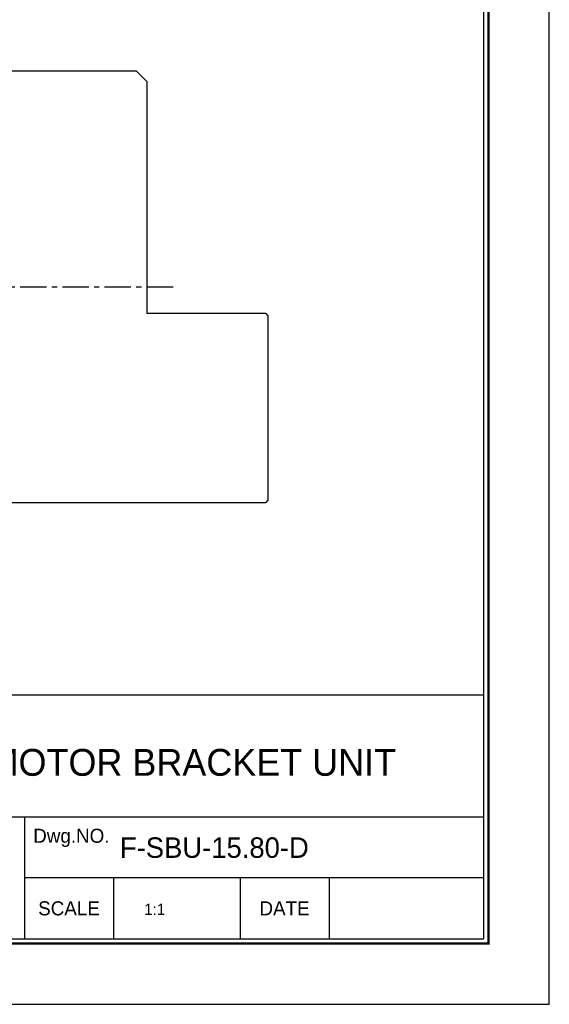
# Model space of a CAD drawing. Header units: millimetres. Extents: x 1762 to 2290, y 1043 to 1416.
# Tile 2 of 3: x 2190 to 2290, y 1043 to 1230. Entities that reach past the tile are written whole.
import ezdxf
from ezdxf.enums import TextEntityAlignment as Align

# ---------------------------------------------------------------- set-up
doc = ezdxf.new("R2010")
doc.units = ezdxf.units.MM
doc.linetypes.add('CENTER', pattern=[2, 1.25, -0.25, 0.25, -0.25])
for name, color, linetype in [('S1', 1, 'CENTER'), ('Z5', 7, 'Continuous'), ('Z7', 7, 'Continuous')]:
    doc.layers.add(name, color=color, linetype=linetype)

# ---------------------------------------------------------------- blocks, each defined once
blk = doc.blocks.new('란표제')
at = {"layer": 'Z7', "color": 0}
for p, q in [((297.0000000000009, 0), (297.0000000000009, 210)), ((0, 0), (297.0000000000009, 0))]:
    blk.add_line(p, q, dxfattribs=at)
at = {"layer": 'Z7'}
for p, q in [((290.0000000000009, 33), (160.0000000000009, 33)), ((290.0000000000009, 20), (186.0000000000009, 20)), ((241.0000000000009, 20), (241.0000000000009, 7)), ((290.0000000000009, 13.5), (241.0000000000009, 13.5)), ((250.5000000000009, 13.5), (250.5000000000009, 7)), ((264.0000000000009, 13.5), (264.0000000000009, 7)), ((273.5000000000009, 13.5), (273.5000000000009, 7))]:
    blk.add_line(p, q, dxfattribs=at)
at = {"layer": 'Z7', "const_width": 0.25}
blk.add_lwpolyline([(290.5000000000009, 6.5), (290.5000000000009, 203.5), (10, 203.5), (10, 6.5)], close=True, dxfattribs=at)
at = {"layer": 'Z7'}
blk.add_lwpolyline([(290.0000000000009, 7), (290.0000000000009, 203), (10.5, 203), (10.5, 7)], close=True, dxfattribs=at)
at = {"layer": 'Z5', "ltscale": 0.5}
for tag, p, height in [('TITLE', (237.1657184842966, 24.40589700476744), 2.5), ('도번', (251.1811757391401, 15.64243272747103), 2.5), ('SCALE', (253.7810780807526, 9.552501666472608), 1.2), ('DATE', (277.0199167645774, 9.511328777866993), 1.2)]:
    blk.add_attdef(tag, p, '', height=height, dxfattribs=at)
at = {"layer": 'Z7'}
for s, p in [('Dwg.NO.', (246.0000000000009, 18)), ('SCALE', (245.7500000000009, 10.25)), ('DATE', (268.7500000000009, 10.25))]:
    blk.add_text(s, height=1.5, dxfattribs=at).set_placement(p, align=Align.MIDDLE_CENTER)
for tag, p in [('필렛', (179.2500000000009, 10.89999999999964)), ('모따기', (179.2500000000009, 8.299999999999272))]:
    blk.add_attdef(tag, text='', height=1.15, dxfattribs=at).set_placement(p, align=Align.MIDDLE_LEFT)

msp = doc.modelspace()

# ---------------------------------------------------------------- linework, layer by layer
for p, q in [((2134.060331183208, 1219.930012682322), (2212.060331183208, 1219.930012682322)), ((2212.060331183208, 1219.930012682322), (2214.060331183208, 1217.930012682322)), ((2214.060331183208, 1217.930012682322), (2214.060331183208, 1173.930012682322)), ((2214.060331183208, 1173.930012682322), (2236.560331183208, 1173.930012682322)), ((2236.560331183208, 1173.930012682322), (2237.060331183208, 1173.430012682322)), ((2237.060331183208, 1173.430012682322), (2237.060331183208, 1138.430012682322)), ((2237.060331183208, 1138.430012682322), (2236.560331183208, 1137.930012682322)), ((2236.560331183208, 1137.930012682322), (2109.560331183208, 1137.930012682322))]:
    msp.add_line(p, q)
at = {"layer": 'S1', "ltscale": 4}
msp.add_line((2126.060331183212, 1178.930012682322), (2220.060331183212, 1178.930012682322), dxfattribs=at)

# ---------------------------------------------------------------- block references
at = {"ltscale": 5}
ref = msp.add_blockref('란표제', (1762.491818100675, 1042.737353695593), dxfattribs=dict(at, xscale=1.777524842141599, yscale=1.777524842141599, zscale=1.777524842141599))
ref.add_attrib('TITLE', 'MOTOR BRACKET UNIT', (2184.059774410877, 1086.119441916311), dxfattribs={"layer": 'Z5', "ltscale": 0.5, "height": 5.100479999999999})
ref.add_attrib('도번', 'F-SBU-15.80-D', (2208.972597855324, 1070.542166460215), dxfattribs={"layer": 'Z5', "ltscale": 0.5, "height": 3.888591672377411})
ref.add_attrib('SCALE', '1:1', (2213.593988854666, 1059.717162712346), dxfattribs={"layer": 'Z5', "ltscale": 0.5, "height": 2.133029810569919})

doc.saveas('drawing.dxf')
